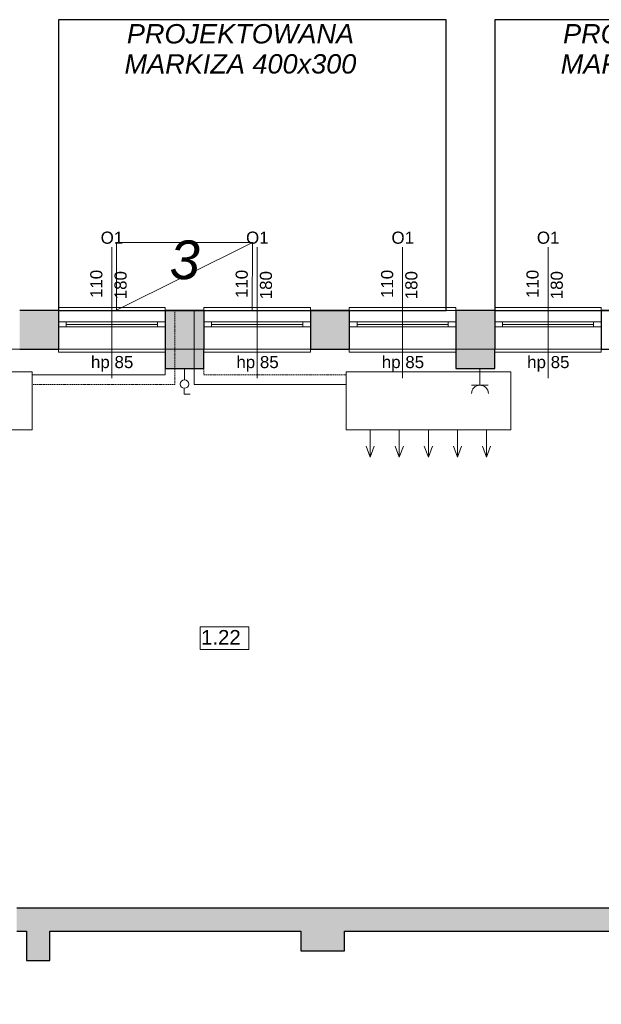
# Model space of a CAD drawing. Header units: centimetres. Extents: x -25572 to 23555, y -2435 to 15405.
# Tile 47 of 134: x 9323 to 9923, y 2183 to 3199. Entities that reach past the tile are written whole.
import ezdxf

# ---------------------------------------------------------------- set-up
doc = ezdxf.new("R2010")
doc.units = ezdxf.units.CM
doc.header["$MEASUREMENT"] = 0
doc.linetypes.add('DASHED', pattern=[1.905, 1.27, -0.635])
doc.linetypes.add('Przerywana', pattern=[24, 12, -12])
for name, color, linetype, lineweight in [('820-G Rysunki Obrazki_Nr_pióra__10', 7, 'Continuous', 13), ('820-G Rysunki Obrazki_Nr_pióra__20', 1, 'Continuous', 13), ('820-G Rysunki Obrazki_Nr_pióra__4', 7, 'Continuous', 13), ('Nowe_210-A Pomieszczenia_Nr_pióra__41', 7, 'Continuous', 15), ('Nowe_220-A Ściany_Nr_pióra__19', 255, 'Continuous', 0), ('Nowe_220-A Ściany_Nr_pióra__23', 7, 'Continuous', 15), ('Nowe_220-A Ściany_Nr_pióra__27', 7, 'Continuous', 25), ('Nowe_220-A Ściany_Nr_pióra__3', 7, 'Continuous', 13), ('Nowe_220-A Ściany_Nr_pióra__7', 7, 'Continuous', 13), ('Nowe_450-K Stropy_Nr_pióra__21', 7, 'Continuous', 25), ('Nowe_450-K Stropy_Nr_pióra__89', 7, 'Continuous', 13)]:
    doc.layers.add(name, color=color, linetype=linetype, lineweight=lineweight)
for name, color, linetype, lineweight, true_color in [('820-G Rysunki Obrazki_Nr_pióra__5', 7, 'Continuous', 13, 0x40a5ff), ('Nowe_199-Z Wymiary i opisy_Nr_pióra__81', 7, 'Continuous', 13, 0x6a6a6a), ('Nowe_220-A Ściany_Nr_pióra__45', 7, 'Continuous', 15, 0x40a5ff)]:
    doc.layers.add(name, color=color, linetype=linetype, lineweight=lineweight, true_color=true_color)
doc.styles.add('STYL_AUTOMATYCZNY_5', font='arial.ttf')
doc.styles.add('STYL_AUTOMATYCZNY_6', font='arial.ttf')

msp = doc.modelspace()

# ---------------------------------------------------------------- hatches: boundary and pattern name
at = {"layer": 'Nowe_220-A Ściany_Nr_pióra__19', "linetype": 'Continuous', "lineweight": 0}
for points in [[(9323.4, 2899.3), (9323.4, 2859.3), (9363.4, 2859.3), (9363.4, 2899.3)], [(9473.4, 2899.3), (9473.4, 2839.3), (9513.4, 2839.3), (9513.4, 2899.3)], [(9623.4, 2899.3), (9623.4, 2859.3), (9663.4, 2859.3), (9663.4, 2899.3)], [(9773.4, 2899.3), (9773.4, 2839.3), (9813.4, 2839.3), (9813.4, 2899.3)], [(9320.3, 2258.3), (10256.8, 2258.3), (10256.8, 2282.3), (9320.3, 2282.3)], [(9330.4, 2258.3), (9330.4, 2228.3), (9354.4, 2228.3), (9354.4, 2258.3)], [(9613.4, 2258.3), (9613.4, 2238.3), (9658.4, 2238.3), (9658.4, 2258.3)]]:
    msp.add_hatch(color=255, dxfattribs=at).paths.add_polyline_path(points)

# ---------------------------------------------------------------- linework, layer by layer
at = {"layer": '820-G Rysunki Obrazki_Nr_pióra__20', "color": 1, "linetype": 'Continuous', "lineweight": 13}
for points in [[(9563.4, 2899.3), (9423.4, 2899.4), (9423.4, 2969.4), (9563.4, 2969.4), (9563.3, 2899.3)], [(9563.4, 2969.4), (9423.4, 2899.4)], [(9473.4, 2899.3), (9473.4, 2832.6), (9336.1, 2832.6)], [(9503.4, 2899.3), (9503.4, 2822.6), (9660, 2822.6)], [(9685, 2775.9), (9685, 2747.8), (9680.8, 2759.1)], [(9685, 2775.9), (9685, 2747.8), (9689.2, 2759.1)], [(9715, 2775.9), (9715, 2747.8), (9710.8, 2759.1)], [(9715, 2775.9), (9715, 2747.8), (9719.2, 2759.1)], [(9745, 2775.9), (9745, 2747.8), (9740.8, 2759.1)], [(9745, 2775.9), (9745, 2747.8), (9749.2, 2759.1)], [(9775, 2775.9), (9775, 2747.8), (9770.8, 2759.1)], [(9775, 2775.9), (9775, 2747.8), (9779.2, 2759.1)], [(9805, 2775.9), (9805, 2747.8), (9800.8, 2759.1)], [(9805, 2775.9), (9805, 2747.8), (9809.2, 2759.1)]]:
    msp.add_lwpolyline(points, dxfattribs=at)
for points in [[(9336.1, 2835.9), (9336.1, 2775.9), (9166.1, 2775.9), (9166.1, 2835.9)], [(9830, 2835.9), (9830, 2775.9), (9660, 2775.9), (9660, 2835.9)]]:
    msp.add_lwpolyline(points, close=True, dxfattribs=at)
at = {"layer": '820-G Rysunki Obrazki_Nr_pióra__4', "color": 7, "linetype": 'Continuous', "lineweight": 13}
for p, q in [((9493.4, 2837.3), (9493.4, 2839.3)), ((9493.4, 2827.4), (9493.4, 2837.3)), ((9798.2, 2822), (9798.2, 2839.3)), ((9492.9, 2812.8), (9492.9, 2818.7)), ((9806.8, 2822), (9789.5, 2822)), ((9493, 2812.8), (9499.1, 2812.8))]:
    msp.add_line(p, q, dxfattribs=at)
msp.add_circle((9493.4, 2823.2), 4.33, dxfattribs=at)
msp.add_arc((9798.2, 2813.4), 8.66, 0, 180, dxfattribs=at)
at = {"layer": '820-G Rysunki Obrazki_Nr_pióra__5', "color": 161, "linetype": 'DASHED', "lineweight": 13, "true_color": 0x40a5ff}
for points in [[(9483.4, 2899.3), (9483.4, 2822.6), (9336.1, 2822.6)], [(9513.4, 2899.3), (9513.4, 2832.6), (9660, 2832.6)]]:
    msp.add_lwpolyline(points, dxfattribs=at)
at = {"layer": 'Nowe_210-A Pomieszczenia_Nr_pióra__41', "color": 7, "linetype": 'Continuous', "lineweight": 15}
for p, q in [((9509.7, 2572.7), (9559.8, 2572.7)), ((9509.7, 2549.1), (9509.7, 2572.7)), ((9559.8, 2572.7), (9559.8, 2549.1)), ((9559.8, 2549.1), (9509.7, 2549.1))]:
    msp.add_line(p, q, dxfattribs=at)
at = {"layer": 'Nowe_220-A Ściany_Nr_pióra__23', "color": 7, "linetype": 'Continuous', "lineweight": 15}
for p, q in [((9363.4, 2887.3), (9371.4, 2887.3)), ((9371.4, 2887.3), (9371.4, 2882.3)), ((9465.4, 2882.3), (9465.4, 2887.3)), ((9465.4, 2887.3), (9473.4, 2887.3)), ((9513.4, 2887.3), (9521.4, 2887.3)), ((9521.4, 2887.3), (9521.4, 2882.3)), ((9615.4, 2882.3), (9615.4, 2887.3)), ((9615.4, 2887.3), (9623.4, 2887.3)), ((9663.4, 2887.3), (9671.4, 2887.3)), ((9671.4, 2887.3), (9671.4, 2882.3)), ((9765.4, 2882.3), (9765.4, 2887.3)), ((9765.4, 2887.3), (9773.4, 2887.3)), ((9813.4, 2887.3), (9821.4, 2887.3)), ((9821.4, 2887.3), (9821.4, 2882.3)), ((9915.4, 2882.3), (9915.4, 2887.3)), ((9915.4, 2887.3), (9923.4, 2887.3)), ((9371.4, 2882.3), (9363.4, 2882.3)), ((9473.4, 2882.3), (9465.4, 2882.3)), ((9521.4, 2882.3), (9513.4, 2882.3)), ((9623.4, 2882.3), (9615.4, 2882.3)), ((9671.4, 2882.3), (9663.4, 2882.3)), ((9773.4, 2882.3), (9765.4, 2882.3)), ((9821.4, 2882.3), (9813.4, 2882.3)), ((9923.4, 2882.3), (9915.4, 2882.3))]:
    msp.add_line(p, q, dxfattribs=at)
at = {"layer": 'Nowe_220-A Ściany_Nr_pióra__27', "color": 7, "linetype": 'Continuous', "lineweight": 25}
for p, q in [((9363.4, 2899.3), (9363.4, 2887.3)), ((9363.4, 2899.3), (9363.4, 2887.3)), ((9473.4, 2899.3), (9473.4, 2887.3)), ((9473.4, 2899.3), (9473.4, 2887.3)), ((9513.4, 2899.3), (9513.4, 2887.3)), ((9513.4, 2899.3), (9513.4, 2887.3)), ((9623.4, 2899.3), (9623.4, 2887.3)), ((9623.4, 2899.3), (9623.4, 2887.3)), ((9663.4, 2899.3), (9663.4, 2887.3)), ((9663.4, 2899.3), (9663.4, 2887.3)), ((9773.4, 2899.3), (9773.4, 2887.3)), ((9773.4, 2899.3), (9773.4, 2887.3)), ((9813.4, 2899.3), (9813.4, 2887.3)), ((9813.4, 2899.3), (9813.4, 2887.3)), ((9923.4, 2899.3), (9923.4, 2887.3)), ((9923.4, 2899.3), (9923.4, 2887.3)), ((9363.4, 2887.3), (9363.4, 2882.3)), ((9363.4, 2887.3), (9363.4, 2882.3)), ((9363.4, 2887.3), (9363.4, 2882.3)), ((9473.4, 2887.3), (9473.4, 2882.3)), ((9473.4, 2887.3), (9473.4, 2882.3)), ((9473.4, 2887.3), (9473.4, 2882.3)), ((9513.4, 2887.3), (9513.4, 2882.3)), ((9513.4, 2887.3), (9513.4, 2882.3)), ((9513.4, 2887.3), (9513.4, 2882.3)), ((9623.4, 2887.3), (9623.4, 2882.3)), ((9623.4, 2887.3), (9623.4, 2882.3)), ((9623.4, 2887.3), (9623.4, 2882.3)), ((9663.4, 2887.3), (9663.4, 2882.3)), ((9663.4, 2887.3), (9663.4, 2882.3)), ((9663.4, 2887.3), (9663.4, 2882.3)), ((9773.4, 2887.3), (9773.4, 2882.3)), ((9773.4, 2887.3), (9773.4, 2882.3)), ((9773.4, 2887.3), (9773.4, 2882.3)), ((9813.4, 2887.3), (9813.4, 2882.3)), ((9813.4, 2887.3), (9813.4, 2882.3)), ((9813.4, 2887.3), (9813.4, 2882.3)), ((9923.4, 2887.3), (9923.4, 2882.3)), ((9923.4, 2887.3), (9923.4, 2882.3)), ((9923.4, 2887.3), (9923.4, 2882.3)), ((9363.4, 2882.3), (9363.4, 2859.3)), ((9363.4, 2882.3), (9363.4, 2859.3)), ((9473.4, 2882.3), (9473.4, 2859.3)), ((9473.4, 2882.3), (9473.4, 2859.3)), ((9513.4, 2882.3), (9513.4, 2859.3)), ((9513.4, 2882.3), (9513.4, 2859.3)), ((9623.4, 2882.3), (9623.4, 2859.3)), ((9623.4, 2882.3), (9623.4, 2859.3)), ((9663.4, 2882.3), (9663.4, 2859.3)), ((9663.4, 2882.3), (9663.4, 2859.3)), ((9773.4, 2882.3), (9773.4, 2859.3)), ((9773.4, 2882.3), (9773.4, 2859.3)), ((9813.4, 2882.3), (9813.4, 2859.3)), ((9813.4, 2882.3), (9813.4, 2859.3)), ((9923.4, 2882.3), (9923.4, 2859.3)), ((9923.4, 2882.3), (9923.4, 2859.3))]:
    msp.add_line(p, q, dxfattribs=at)
for points in [[(9363.4, 2899.3), (9323.4, 2899.3)], [(9513.4, 2899.3), (9473.4, 2899.3)], [(9663.4, 2899.3), (9623.4, 2899.3)], [(9813.4, 2899.3), (9773.4, 2899.3)], [(9962.4, 2899.3), (9923.4, 2899.3)], [(9323.4, 2859.3), (9363.4, 2859.3)], [(9473.4, 2859.3), (9473.4, 2839.3)], [(9513.4, 2839.3), (9513.4, 2859.3)], [(9623.4, 2859.3), (9663.4, 2859.3)], [(9773.4, 2859.3), (9773.4, 2839.3)], [(9813.4, 2839.3), (9813.4, 2859.3)], [(9923.4, 2859.3), (9962.4, 2859.3)], [(9473.4, 2839.3), (9513.4, 2839.3)], [(9773.4, 2839.3), (9813.4, 2839.3)], [(10100.4, 2282.3), (9320.3, 2282.3)], [(9320.3, 2258.3), (9330.4, 2258.3)], [(9330.4, 2258.3), (9330.4, 2228.3)], [(9354.4, 2228.3), (9354.4, 2258.3)], [(9354.4, 2258.3), (9613.4, 2258.3)], [(9613.4, 2258.3), (9613.4, 2238.3)], [(9658.4, 2238.3), (9658.4, 2258.3)], [(9658.4, 2258.3), (10256.8, 2258.3)], [(9613.4, 2238.3), (9658.4, 2238.3)], [(9330.4, 2228.3), (9354.4, 2228.3)]]:
    msp.add_lwpolyline(points, dxfattribs=at)
at = {"layer": 'Nowe_220-A Ściany_Nr_pióra__3', "color": 7, "linetype": 'Continuous', "lineweight": 13}
for p, q in [((9473.4, 2902.3), (9363.4, 2902.3)), ((9363.4, 2902.3), (9363.4, 2899.3)), ((9473.4, 2899.3), (9473.4, 2902.3)), ((9623.4, 2902.3), (9513.4, 2902.3)), ((9513.4, 2902.3), (9513.4, 2899.3)), ((9623.4, 2899.3), (9623.4, 2902.3)), ((9773.4, 2902.3), (9663.4, 2902.3)), ((9663.4, 2902.3), (9663.4, 2899.3)), ((9773.4, 2899.3), (9773.4, 2902.3)), ((9923.4, 2902.3), (9813.4, 2902.3)), ((9813.4, 2902.3), (9813.4, 2899.3)), ((9923.4, 2899.3), (9923.4, 2902.3)), ((9371.4, 2887.3), (9465.4, 2887.3)), ((9521.4, 2887.3), (9615.4, 2887.3)), ((9671.4, 2887.3), (9765.4, 2887.3)), ((9821.4, 2887.3), (9915.4, 2887.3)), ((9465.4, 2884.8), (9371.4, 2884.8)), ((9465.4, 2882.3), (9371.4, 2882.3)), ((9615.4, 2884.8), (9521.4, 2884.8)), ((9615.4, 2882.3), (9521.4, 2882.3)), ((9765.4, 2884.8), (9671.4, 2884.8)), ((9765.4, 2882.3), (9671.4, 2882.3)), ((9915.4, 2884.8), (9821.4, 2884.8)), ((9915.4, 2882.3), (9821.4, 2882.3)), ((9363.4, 2856.3), (9363.4, 2859.3)), ((9473.4, 2856.3), (9363.4, 2856.3)), ((9473.4, 2859.3), (9473.4, 2856.3)), ((9513.4, 2856.3), (9513.4, 2859.3)), ((9623.4, 2856.3), (9513.4, 2856.3)), ((9623.4, 2859.3), (9623.4, 2856.3)), ((9663.4, 2856.3), (9663.4, 2859.3)), ((9773.4, 2856.3), (9663.4, 2856.3)), ((9773.4, 2859.3), (9773.4, 2856.3)), ((9813.4, 2856.3), (9813.4, 2859.3)), ((9923.4, 2856.3), (9813.4, 2856.3)), ((9923.4, 2859.3), (9923.4, 2856.3))]:
    msp.add_line(p, q, dxfattribs=at)
at = {"layer": 'Nowe_220-A Ściany_Nr_pióra__3', "color": 7, "linetype": 'Przerywana', "lineweight": 13}
for p, q in [((9473.4, 2899.3), (9363.4, 2899.3)), ((9623.4, 2899.3), (9513.4, 2899.3)), ((9773.4, 2899.3), (9663.4, 2899.3)), ((9923.4, 2899.3), (9813.4, 2899.3)), ((9473.4, 2859.3), (9363.4, 2859.3)), ((9623.4, 2859.3), (9513.4, 2859.3)), ((9773.4, 2859.3), (9663.4, 2859.3)), ((9923.4, 2859.3), (9813.4, 2859.3))]:
    msp.add_line(p, q, dxfattribs=at)
at = {"layer": 'Nowe_220-A Ściany_Nr_pióra__45', "color": 161, "linetype": 'Continuous', "lineweight": 15, "true_color": 0x40a5ff}
for p, q in [((9418.4, 2964.5), (9418.4, 2829.3)), ((9568.4, 2964.5), (9568.4, 2829.3)), ((9718.4, 2964.5), (9718.4, 2829.3)), ((9868.4, 2964.5), (9868.4, 2829.3))]:
    msp.add_line(p, q, dxfattribs=at)
at = {"layer": 'Nowe_450-K Stropy_Nr_pióra__21', "color": 7, "linetype": 'Continuous', "lineweight": 25, "flags": 128}
for points in [[(9363.4, 2899.3), (9763.4, 2899.3), (9763.4, 3199.3), (9363.4, 3199.3)], [(9363.4, 2899.3), (9763.4, 2899.3), (9763.4, 3199.3), (9363.4, 3199.3)], [(9813.4, 2899.3), (10213.4, 2899.3), (10213.4, 3199.3), (9813.4, 3199.3)], [(9813.4, 2899.3), (10213.4, 2899.3), (10213.4, 3199.3), (9813.4, 3199.3)]]:
    msp.add_lwpolyline(points, close=True, dxfattribs=at)
at = {"layer": 'Nowe_450-K Stropy_Nr_pióra__89', "color": 7, "linetype": 'Continuous', "lineweight": 13}
for points in [[(6369.4, 1683.3), (10868.8, 1683.3), (10868.8, 2282.3), (10901.4, 2282.3), (10901.4, 2859.3), (6369.4, 2859.3)], [(6369.4, 1683.3), (10868.8, 1683.3), (10868.8, 2282.3), (10901.4, 2282.3), (10901.4, 2859.3), (6369.4, 2859.3)], [(6369.4, 2859.3), (6369.4, 1683.3), (10868.8, 1683.3), (10868.8, 2282.3), (10901.4, 2282.3), (10901.4, 2859.3)]]:
    msp.add_lwpolyline(points, close=True, dxfattribs=at)

# ---------------------------------------------------------------- texts
at = {"layer": '820-G Rysunki Obrazki_Nr_pióra__10', "color": 7, "linetype": 'Continuous', "lineweight": 13, "insert": (9478.1, 2930.9), "char_height": 40, "attachment_point": 7, "style": 'STYL_AUTOMATYCZNY_5'}
msp.add_mtext('\\A1;{\\pql;\\fArial|b0|i1|c238|p0;\\W1.000000;3}', dxfattribs=at)
at = {"layer": 'Nowe_199-Z Wymiary i opisy_Nr_pióra__81', "color": 251, "linetype": 'Continuous', "lineweight": 13, "true_color": 0x6a6a6a, "char_height": 20, "width": 360.166, "attachment_point": 2, "line_spacing_factor": 0.931534, "style": 'STYL_AUTOMATYCZNY_5'}
for insert in [(9551.1, 3194.8), (10001.1, 3194.8)]:
    msp.add_mtext('\\A1;{\\pqc;\\fArial|b0|i1|c238|p0;\\W1.000000;PROJEKTOWANA MARKIZA\\fArial|b0|i1|c238|p0;\\W1.000000; 400x300}', dxfattribs=dict(at, insert=insert))
at = {"layer": 'Nowe_210-A Pomieszczenia_Nr_pióra__41', "color": 7, "linetype": 'Continuous', "lineweight": 15, "insert": (9534.8, 2569.3), "char_height": 15, "attachment_point": 2, "style": 'STYL_AUTOMATYCZNY_6'}
msp.add_mtext('\\A1;{\\pqc;\\pt0,25;\\fArial|b0|i0|c238|p0;\\W1.000000;1.22\\fArial|b0|i0|c238|p0;\\W1.000000;\\A1{\\H.66x;\\S^  ;}\\fArial|b0|i0|c238|p0;\\W1.000000;\\fArial|b0|i0|c238|p0;\\W1.000000;\\A1{\\H.66x;\\S^  ;}}', dxfattribs=at)
at = {"layer": 'Nowe_220-A Ściany_Nr_pióra__7', "color": 7, "linetype": 'Continuous', "lineweight": 13, "char_height": 12.5, "attachment_point": 7, "style": 'STYL_AUTOMATYCZNY_6'}
for s, insert in [('\\A1;{\\pql;\\pt0;\\fArial|b0|i0|c238|p0;\\W1.000000;O1\\fArial|b0|i0|c238|p0;\\W1.000000;\\fArial|b0|i0|c238|p0;\\W1.000000;\\fArial|b0|i0|c238|p0;\\W1.000000;}', (9406.9, 2967.9)), ('\\A1;{\\pql;\\pt0;\\fArial|b0|i0|c238|p0;\\W1.000000;O1\\fArial|b0|i0|c238|p0;\\W1.000000;\\fArial|b0|i0|c238|p0;\\W1.000000;\\fArial|b0|i0|c238|p0;\\W1.000000;}', (9556.9, 2967.9)), ('\\A1;{\\pql;\\pt0;\\fArial|b0|i0|c238|p0;\\W1.000000;O1\\fArial|b0|i0|c238|p0;\\W1.000000;\\fArial|b0|i0|c238|p0;\\W1.000000;\\fArial|b0|i0|c238|p0;\\W1.000000;}', (9706.9, 2967.9)), ('\\A1;{\\pql;\\pt0;\\fArial|b0|i0|c238|p0;\\W1.000000;O1\\fArial|b0|i0|c238|p0;\\W1.000000;\\fArial|b0|i0|c238|p0;\\W1.000000;\\fArial|b0|i0|c238|p0;\\W1.000000;}', (9856.9, 2967.9)), ('\\A1;{\\pql;\\pt0;\\fArial|b0|i0|c238|p0;\\W1.000000;hp 85\\fArial|b0|i0|c238|p0;\\W1.000000;\\A1{\\H.66x;\\S^  ;}\\fArial|b0|i0|c238|p0;\\W1.000000;\\fArial|b0|i0|c238|p0;\\W1.000000;}', (9396.9, 2835.9)), ('\\A1;{\\pql;\\pt0;\\fArial|b0|i0|c238|p0;\\W1.000000;hp 85\\fArial|b0|i0|c238|p0;\\W1.000000;\\A1{\\H.66x;\\S^  ;}\\fArial|b0|i0|c238|p0;\\W1.000000;\\fArial|b0|i0|c238|p0;\\W1.000000;}', (9546.9, 2835.9)), ('\\A1;{\\pql;\\pt0;\\fArial|b0|i0|c238|p0;\\W1.000000;hp 85\\fArial|b0|i0|c238|p0;\\W1.000000;\\A1{\\H.66x;\\S^  ;}\\fArial|b0|i0|c238|p0;\\W1.000000;\\fArial|b0|i0|c238|p0;\\W1.000000;}', (9696.9, 2835.9)), ('\\A1;{\\pql;\\pt0;\\fArial|b0|i0|c238|p0;\\W1.000000;hp 85\\fArial|b0|i0|c238|p0;\\W1.000000;\\A1{\\H.66x;\\S^  ;}\\fArial|b0|i0|c238|p0;\\W1.000000;\\fArial|b0|i0|c238|p0;\\W1.000000;}', (9846.9, 2835.9))]:
    msp.add_mtext(s, dxfattribs=dict(at, insert=insert))
at = {"layer": 'Nowe_220-A Ściany_Nr_pióra__7', "color": 7, "linetype": 'Continuous', "lineweight": 13, "char_height": 12.5, "attachment_point": 7, "rotation": 90, "style": 'STYL_AUTOMATYCZNY_6'}
for s, insert in [('\\A1;{\\pql;\\pt0;\\fArial|b0|i0|c238|p0;\\W1.000000;110\\fArial|b0|i0|c238|p0;\\W1.000000;\\A1{\\H.66x;\\S^  ;}\\fArial|b0|i0|c238|p0;\\W1.000000;\\fArial|b0|i0|c238|p0;\\W1.000000;}', (9412.3, 2912)), ('\\A1;{\\pql;\\pt0;\\fArial|b0|i0|c238|p0;\\W1.000000;180\\fArial|b0|i0|c238|p0;\\W1.000000;\\A1{\\H.66x;\\S^  ;}\\fArial|b0|i0|c238|p0;\\W1.000000;\\fArial|b0|i0|c238|p0;\\W1.000000;}', (9437.3, 2910.7)), ('\\A1;{\\pql;\\pt0;\\fArial|b0|i0|c238|p0;\\W1.000000;110\\fArial|b0|i0|c238|p0;\\W1.000000;\\A1{\\H.66x;\\S^  ;}\\fArial|b0|i0|c238|p0;\\W1.000000;\\fArial|b0|i0|c238|p0;\\W1.000000;}', (9562.3, 2912)), ('\\A1;{\\pql;\\pt0;\\fArial|b0|i0|c238|p0;\\W1.000000;180\\fArial|b0|i0|c238|p0;\\W1.000000;\\A1{\\H.66x;\\S^  ;}\\fArial|b0|i0|c238|p0;\\W1.000000;\\fArial|b0|i0|c238|p0;\\W1.000000;}', (9587.3, 2910.7)), ('\\A1;{\\pql;\\pt0;\\fArial|b0|i0|c238|p0;\\W1.000000;110\\fArial|b0|i0|c238|p0;\\W1.000000;\\A1{\\H.66x;\\S^  ;}\\fArial|b0|i0|c238|p0;\\W1.000000;\\fArial|b0|i0|c238|p0;\\W1.000000;}', (9712.3, 2912)), ('\\A1;{\\pql;\\pt0;\\fArial|b0|i0|c238|p0;\\W1.000000;180\\fArial|b0|i0|c238|p0;\\W1.000000;\\A1{\\H.66x;\\S^  ;}\\fArial|b0|i0|c238|p0;\\W1.000000;\\fArial|b0|i0|c238|p0;\\W1.000000;}', (9737.3, 2910.7)), ('\\A1;{\\pql;\\pt0;\\fArial|b0|i0|c238|p0;\\W1.000000;110\\fArial|b0|i0|c238|p0;\\W1.000000;\\A1{\\H.66x;\\S^  ;}\\fArial|b0|i0|c238|p0;\\W1.000000;\\fArial|b0|i0|c238|p0;\\W1.000000;}', (9862.3, 2912)), ('\\A1;{\\pql;\\pt0;\\fArial|b0|i0|c238|p0;\\W1.000000;180\\fArial|b0|i0|c238|p0;\\W1.000000;\\A1{\\H.66x;\\S^  ;}\\fArial|b0|i0|c238|p0;\\W1.000000;\\fArial|b0|i0|c238|p0;\\W1.000000;}', (9887.3, 2910.7))]:
    msp.add_mtext(s, dxfattribs=dict(at, insert=insert))

doc.saveas('drawing.dxf')
